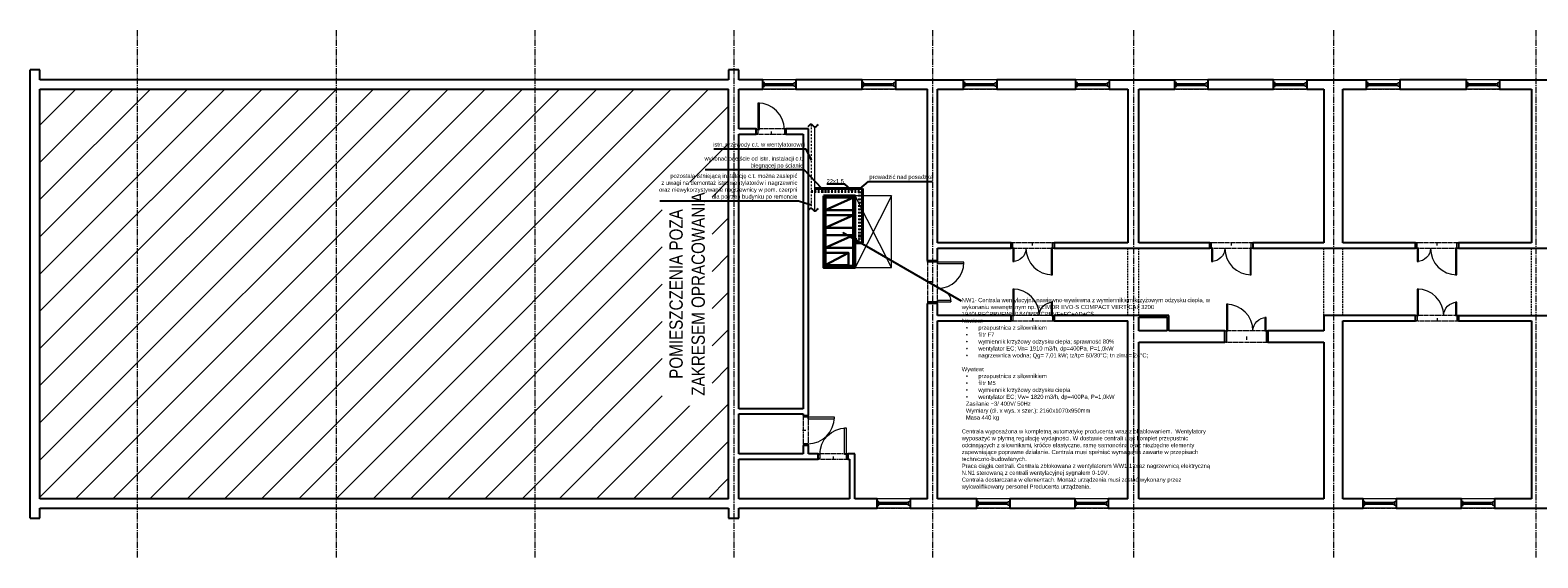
# Model space of a CAD drawing. Header units: millimetres. Extents: x 58673 to 77132, y 78327 to 116111.
# Tile 58 of 61: x 65323 to 69872, y 100539 to 102131. Entities that reach past the tile are written whole.
import ezdxf
from ezdxf import colors
from ezdxf.entities.mleader import LeaderData, LeaderLine
from ezdxf.math import Vec2, Vec3

# ---------------------------------------------------------------- set-up
doc = ezdxf.new("R2010")
doc.units = ezdxf.units.MM
doc.header["$MEASUREMENT"] = 0
for name, pattern in [('_xref_ACAD-LSN_dyspozytornia_PW_rzuty_14$0$CENTER2', [28.575, 19.05, -3.175, 3.175, -3.175]), ('_xref_ACAD-LSN_dyspozytornia_PW_rzuty_14$0$DASHED', [19.05, 12.7, -6.35]), ('DASHDOT', [1, 0.5, -0.25, 0, -0.25])]:
    doc.linetypes.add(name, pattern=pattern)
doc.layers.get('0').update_dxf_attribs({"lineweight": 9})
for name, color, linetype, lineweight in [('_xref_ACAD-LSN_dyspozytornia_PW_rzuty_14$0$A drzwi płytowe', 250, 'Continuous', 9), ('_xref_ACAD-LSN_dyspozytornia_PW_rzuty_14$0$A hatch', 250, 'Continuous', 5), ('_xref_ACAD-LSN_dyspozytornia_PW_rzuty_14$0$A widok wyżej', 250, '_xref_ACAD-LSN_dyspozytornia_PW_rzuty_14$0$DASHED', 9), ('_xref_ACAD-LSN_dyspozytornia_PW_rzuty_14$0$A-Glaz', 250, 'Continuous', 9), ('_xref_ACAD-LSN_dyspozytornia_PW_rzuty_14$0$A-Wall', 250, 'Continuous', 25), ('_xref_ACAD-LSN_dyspozytornia_PW_rzuty_14$0$S-Grid-Iden', 250, '_xref_ACAD-LSN_dyspozytornia_PW_rzuty_14$0$CENTER2', 9), ('FL_ct_powrót', 4, 'DASHDOT', 40), ('FL_ct_zasilanie', 6, 'Continuous', 40), ('FL_opis_co', 7, 'Continuous', 25), ('WM_REWIZJE', 30, 'Continuous', 13), ('WM_urządzenia', 7, 'Continuous', 30), ('xref', 8, 'Continuous', 9)]:
    doc.layers.add(name, color=color, linetype=linetype, lineweight=lineweight)
doc.layers.add('WM_opis', color=7, linetype='Continuous')
doc.styles.add('_xref_ACAD-LSN_dyspozytornia_PW_rzuty_14$0$STYL ASA', font='ARIALN.TTF')
doc.styles.get("Standard").update_dxf_attribs({"font": 'arial.ttf'})
doc.dimstyles.get("Standard").update_dxf_attribs({"dimtxt": 0.18, "dimasz": 0.18, "dimexe": 0.18, "dimexo": 0.0625, "dimgap": 0.09, "dimtad": 0, "dimtih": 1, "dimtoh": 1, "dimdec": 4, "dimzin": 0, "dimdsep": 46, "dimtxsty": 'Standard', "dimcen": 0.09, "dimadec": 0, "dimazin": 0, "dimtfac": 1, "dimtdec": 4, "dimtofl": 0, "dimtmove": 0, "dimatfit": 3, "dimfxl": 1, "dimtolj": 1, "dimtzin": 0, "dimarcsym": 0})

# ---------------------------------------------------------------- blocks, each defined once
blk = doc.blocks.new('_xref_ACAD-LSN_dyspozytornia_PW_rzuty_14$0$środek')
blk.add_line((0, 0), (0, -10))
blk = doc.blocks.new('_xref_ACAD-LSN_dyspozytornia_PW_rzuty_14')
at = {"layer": '_xref_ACAD-LSN_dyspozytornia_PW_rzuty_14$0$A hatch'}
h = blk.add_hatch(dxfattribs=at)
h.set_pattern_fill('ANSI31', color=256, scale=25)
h.set_pattern_definition([(45, (0, 10000), (-56.1266, 56.1266), [])])
h.paths.add_polyline_path([(65352.7, 101953.2), (67430.7, 101953.2), (67430.7, 100717.2), (65352.7, 100717.2)])
h.paths.add_polyline_path([(67381.1, 101017.9), (67381.1, 101651.6), (67230.5, 101651.6), (67230.5, 101017.9)], flags=16)
at = {"layer": '_xref_ACAD-LSN_dyspozytornia_PW_rzuty_14$0$A drzwi płytowe', "linetype": 'Continuous', "lineweight": 9}
for points in [[(67518.7, 101831.2), (67523.7, 101831.2), (67523.7, 101911.2), (67518.7, 101911.2)], [(68287.7, 101433.2), (68291.7, 101433.2), (68291.7, 101473.2), (68287.7, 101473.2)], [(68407.7, 101473.2), (68403.7, 101473.2), (68403.7, 101393.2), (68407.7, 101393.2)], [(68887.7, 101433.2), (68891.7, 101433.2), (68891.7, 101473.2), (68887.7, 101473.2)], [(69007.7, 101473.2), (69003.7, 101473.2), (69003.7, 101393.2), (69007.7, 101393.2)], [(69508.2, 101433.2), (69512.2, 101433.2), (69512.2, 101473.2), (69508.2, 101473.2)], [(69628.2, 101473.2), (69624.2, 101473.2), (69624.2, 101393.2), (69628.2, 101393.2)], [(68060.7, 101431.7), (68060.7, 101427.7), (68140.7, 101427.7), (68140.7, 101431.7)], [(68100.7, 101311.7), (68100.7, 101315.7), (68060.7, 101315.7), (68060.7, 101311.7)], [(68287.7, 101270.2), (68291.7, 101270.2), (68291.7, 101350.2), (68287.7, 101350.2)], [(68407.7, 101310.2), (68403.7, 101310.2), (68403.7, 101270.2), (68407.7, 101270.2)], [(69508.2, 101270.2), (69512.2, 101270.2), (69512.2, 101350.2), (69508.2, 101350.2)], [(69628.2, 101310.2), (69624.2, 101310.2), (69624.2, 101270.2), (69628.2, 101270.2)], [(68932.7, 101224.2), (68936.7, 101224.2), (68936.7, 101304.2), (68932.7, 101304.2)], [(69052.7, 101264.2), (69048.7, 101264.2), (69048.7, 101224.2), (69052.7, 101224.2)], [(67669.7, 100963.2), (67669.7, 100958.2), (67749.7, 100958.2), (67749.7, 100963.2)], [(67785.7, 100851.2), (67780.7, 100851.2), (67780.7, 100931.2), (67785.7, 100931.2)]]:
    blk.add_lwpolyline(points, close=True, dxfattribs=at)
at = {"layer": '_xref_ACAD-LSN_dyspozytornia_PW_rzuty_14$0$A drzwi płytowe', "linetype": 'Continuous', "lineweight": 9, "ltscale": 0.2}
for points in [[(67518.7, 101819.2), (67513.7, 101819.2), (67513.7, 101831.2), (67518.7, 101831.2)], [(67598.7, 101819.2), (67603.7, 101819.2), (67603.7, 101831.2), (67598.7, 101831.2)], [(68287.7, 101489.2), (68282.7, 101489.2), (68282.7, 101473.2), (68287.7, 101473.2)], [(68407.7, 101489.2), (68412.7, 101489.2), (68412.7, 101473.2), (68407.7, 101473.2)], [(68887.7, 101489.2), (68882.7, 101489.2), (68882.7, 101473.2), (68887.7, 101473.2)], [(69007.7, 101489.2), (69012.7, 101489.2), (69012.7, 101473.2), (69007.7, 101473.2)], [(69508.2, 101489.2), (69503.2, 101489.2), (69503.2, 101473.2), (69508.2, 101473.2)], [(69628.2, 101489.2), (69633.2, 101489.2), (69633.2, 101473.2), (69628.2, 101473.2)], [(68030.7, 101431.7), (68030.7, 101436.7), (68060.7, 101436.7), (68060.7, 101431.7)], [(68030.7, 101311.7), (68030.7, 101306.7), (68060.7, 101306.7), (68060.7, 101311.7)], [(68287.7, 101254.2), (68282.7, 101254.2), (68282.7, 101270.2), (68287.7, 101270.2)], [(68407.7, 101254.2), (68412.7, 101254.2), (68412.7, 101270.2), (68407.7, 101270.2)], [(69508.2, 101254.2), (69503.2, 101254.2), (69503.2, 101270.2), (69508.2, 101270.2)], [(69628.2, 101254.2), (69633.2, 101254.2), (69633.2, 101270.2), (69628.2, 101270.2)], [(68932.7, 101190.2), (68927.7, 101190.2), (68927.7, 101224.2), (68932.7, 101224.2)], [(69052.7, 101190.2), (69057.7, 101190.2), (69057.7, 101224.2), (69052.7, 101224.2)], [(67657.7, 100963.2), (67657.7, 100968.2), (67669.7, 100968.2), (67669.7, 100963.2)], [(67657.7, 100883.2), (67657.7, 100878.2), (67669.7, 100878.2), (67669.7, 100883.2)], [(67705.7, 100839.2), (67700.7, 100839.2), (67700.7, 100851.2), (67705.7, 100851.2)], [(67785.7, 100839.2), (67790.7, 100839.2), (67790.7, 100851.2), (67785.7, 100851.2)]]:
    blk.add_lwpolyline(points, close=True, dxfattribs=at)
for centre, start, end in [((67518.7, 101831.2), 0, 90), ((68407.7, 101473.2), 180, 270), ((69007.7, 101473.2), 180, 270), ((69628.2, 101473.2), 180, 270), ((68060.7, 101431.7), 270, 0), ((68287.7, 101270.2), 0, 90), ((69508.2, 101270.2), 0, 90), ((68932.7, 101224.2), 0, 90), ((67669.7, 100963.2), 270, 0)]:
    blk.add_arc(centre, 80, start, end, dxfattribs=at)
at = {"layer": '_xref_ACAD-LSN_dyspozytornia_PW_rzuty_14$0$A drzwi płytowe', "linetype": 'Continuous', "lineweight": 9, "ltscale": 0.2, "extrusion": (0, 0, -1)}
for centre, radius, start, end in [((-68287.7, 101473.2), 40, 180, 270), ((-68887.7, 101473.2), 40, 180, 270), ((-69508.2, 101473.2), 40, 180, 270), ((-68060.7, 101311.7), 40, 90, 180), ((-68407.7, 101270.2), 40, 0, 90), ((-69628.2, 101270.2), 40, 0, 90), ((-69052.7, 101224.2), 40, 0, 90), ((-67785.7, 100851.2), 80, 0, 90)]:
    blk.add_arc(centre, radius, start, end, dxfattribs=at)
at = {"layer": '_xref_ACAD-LSN_dyspozytornia_PW_rzuty_14$0$A widok wyżej', "linetype": '_xref_ACAD-LSN_dyspozytornia_PW_rzuty_14$0$DASHED', "lineweight": 9, "ltscale": 0.2}
for p, q in [((67633.7, 101981.2), (67533.7, 101981.2)), ((67533.7, 101953.2), (67633.7, 101953.2)), ((67933.7, 101981.2), (67833.7, 101981.2)), ((67833.7, 101953.2), (67933.7, 101953.2)), ((68239.7, 101981.2), (68139.7, 101981.2)), ((68139.7, 101953.2), (68239.7, 101953.2)), ((68578.7, 101981.2), (68478.7, 101981.2)), ((68478.7, 101953.2), (68578.7, 101953.2)), ((68876.7, 101981.2), (68776.7, 101981.2)), ((68776.7, 101953.2), (68876.7, 101953.2)), ((69174.7, 101981.2), (69074.7, 101981.2)), ((69074.7, 101953.2), (69174.7, 101953.2)), ((69455.7, 101981.2), (69355.7, 101981.2)), ((69355.7, 101953.2), (69455.7, 101953.2)), ((69756.7, 101981.2), (69656.7, 101981.2)), ((69656.7, 101953.2), (69756.7, 101953.2)), ((67603.7, 101833.2), (67513.7, 101833.2)), ((67513.7, 101817.2), (67603.7, 101817.2)), ((68412.7, 101489.2), (68282.7, 101489.2)), ((69012.7, 101489.2), (68882.7, 101489.2)), ((69633.2, 101489.2), (69503.2, 101489.2)), ((68282.7, 101473.2), (68412.7, 101473.2)), ((68882.7, 101473.2), (69012.7, 101473.2)), ((69503.2, 101473.2), (69633.2, 101473.2)), ((68030.7, 101436.7), (68030.7, 101306.7)), ((68060.7, 101306.7), (68060.7, 101436.7)), ((68412.7, 101270.2), (68282.7, 101270.2)), ((69633.2, 101270.2), (69503.2, 101270.2)), ((68282.7, 101254.2), (68412.7, 101254.2)), ((69057.7, 101224.2), (68927.7, 101224.2)), ((69503.2, 101254.2), (69633.2, 101254.2)), ((68927.7, 101190.2), (69057.7, 101190.2)), ((67655.7, 100968.2), (67655.7, 100878.2)), ((67671.7, 100878.2), (67671.7, 100968.2)), ((67790.7, 100853.2), (67700.7, 100853.2)), ((67700.7, 100837.2), (67790.7, 100837.2)), ((67978.7, 100717.2), (67878.7, 100717.2)), ((68279.2, 100717.2), (68179.2, 100717.2)), ((68575.7, 100717.2), (68475.7, 100717.2)), ((69444.7, 100717.2), (69344.7, 100717.2)), ((69741.7, 100717.2), (69641.7, 100717.2)), ((67878.7, 100689.2), (67978.7, 100689.2)), ((68179.2, 100689.2), (68279.2, 100689.2)), ((68475.7, 100689.2), (68575.7, 100689.2)), ((69344.7, 100689.2), (69444.7, 100689.2)), ((69641.7, 100689.2), (69741.7, 100689.2))]:
    blk.add_line(p, q, dxfattribs=at)
at = {"layer": '_xref_ACAD-LSN_dyspozytornia_PW_rzuty_14$0$A widok wyżej', "ltscale": 0.4}
for points in [[(68634.7, 101270.2), (68634.7, 101473.2)], [(68668.7, 101270.2), (68668.7, 101473.2)], [(69226.7, 101270.2), (69226.7, 101473.2)], [(69283.7, 101270.2), (69283.7, 101473.2)], [(69852.7, 101270.2), (69852.7, 101473.2)]]:
    blk.add_lwpolyline(points, dxfattribs=at)
at = {"layer": '_xref_ACAD-LSN_dyspozytornia_PW_rzuty_14$0$A-Glaz', "linetype": 'Continuous', "lineweight": 9}
for p, q in [((67633.7, 101981.2), (67533.7, 101981.2)), ((67633.7, 101953.2), (67533.7, 101953.2)), ((67543.7, 101964.7), (67543.7, 101969.7)), ((67623.7, 101967.2), (67543.7, 101967.2)), ((67623.7, 101964.7), (67623.7, 101969.7)), ((67933.7, 101981.2), (67833.7, 101981.2)), ((67933.7, 101953.2), (67833.7, 101953.2)), ((67843.7, 101964.7), (67843.7, 101969.7)), ((67923.7, 101967.2), (67843.7, 101967.2)), ((67923.7, 101964.7), (67923.7, 101969.7)), ((68239.7, 101981.2), (68139.7, 101981.2)), ((68239.7, 101953.2), (68139.7, 101953.2)), ((68149.7, 101964.7), (68149.7, 101969.7)), ((68229.7, 101967.2), (68149.7, 101967.2)), ((68229.7, 101964.7), (68229.7, 101969.7)), ((68578.7, 101981.2), (68478.7, 101981.2)), ((68578.7, 101953.2), (68478.7, 101953.2)), ((68488.7, 101964.7), (68488.7, 101969.7)), ((68568.7, 101967.2), (68488.7, 101967.2)), ((68568.7, 101964.7), (68568.7, 101969.7)), ((68876.7, 101981.2), (68776.7, 101981.2)), ((68876.7, 101953.2), (68776.7, 101953.2)), ((68786.7, 101964.7), (68786.7, 101969.7)), ((68866.7, 101967.2), (68786.7, 101967.2)), ((68866.7, 101964.7), (68866.7, 101969.7)), ((69174.7, 101981.2), (69074.7, 101981.2)), ((69174.7, 101953.2), (69074.7, 101953.2)), ((69084.7, 101964.7), (69084.7, 101969.7)), ((69164.7, 101967.2), (69084.7, 101967.2)), ((69164.7, 101964.7), (69164.7, 101969.7)), ((69455.7, 101981.2), (69355.7, 101981.2)), ((69455.7, 101953.2), (69355.7, 101953.2)), ((69365.7, 101964.7), (69365.7, 101969.7)), ((69445.7, 101967.2), (69365.7, 101967.2)), ((69445.7, 101964.7), (69445.7, 101969.7)), ((69756.7, 101981.2), (69656.7, 101981.2)), ((69756.7, 101953.2), (69656.7, 101953.2)), ((69666.7, 101964.7), (69666.7, 101969.7)), ((69746.7, 101967.2), (69666.7, 101967.2)), ((69746.7, 101964.7), (69746.7, 101969.7)), ((67978.7, 100717.2), (67878.7, 100717.2)), ((68279.2, 100717.2), (68179.2, 100717.2)), ((68575.7, 100717.2), (68475.7, 100717.2)), ((69444.7, 100717.2), (69344.7, 100717.2)), ((69741.7, 100717.2), (69641.7, 100717.2)), ((67978.7, 100689.2), (67878.7, 100689.2)), ((67888.7, 100700.7), (67888.7, 100705.7)), ((67968.7, 100703.2), (67888.7, 100703.2)), ((67968.7, 100700.7), (67968.7, 100705.7)), ((68279.2, 100689.2), (68179.2, 100689.2)), ((68189.2, 100700.7), (68189.2, 100705.7)), ((68269.2, 100703.2), (68189.2, 100703.2)), ((68269.2, 100700.7), (68269.2, 100705.7)), ((68575.7, 100689.2), (68475.7, 100689.2)), ((68485.7, 100700.7), (68485.7, 100705.7)), ((68565.7, 100703.2), (68485.7, 100703.2)), ((68565.7, 100700.7), (68565.7, 100705.7)), ((69444.7, 100689.2), (69344.7, 100689.2)), ((69354.7, 100700.7), (69354.7, 100705.7)), ((69434.7, 100703.2), (69354.7, 100703.2)), ((69434.7, 100700.7), (69434.7, 100705.7)), ((69741.7, 100689.2), (69641.7, 100689.2)), ((69651.7, 100700.7), (69651.7, 100705.7)), ((69731.7, 100703.2), (69651.7, 100703.2)), ((69731.7, 100700.7), (69731.7, 100705.7))]:
    blk.add_line(p, q, dxfattribs=at)
for points in [[(67538.7, 101973.2), (67533.7, 101973.2), (67533.7, 101961.2), (67538.7, 101961.2)], [(67628.7, 101964.7), (67628.7, 101969.7), (67538.7, 101969.7), (67538.7, 101964.7)], [(67628.7, 101973.2), (67633.7, 101973.2), (67633.7, 101961.2), (67628.7, 101961.2)], [(67838.7, 101973.2), (67833.7, 101973.2), (67833.7, 101961.2), (67838.7, 101961.2)], [(67928.7, 101964.7), (67928.7, 101969.7), (67838.7, 101969.7), (67838.7, 101964.7)], [(67928.7, 101973.2), (67933.7, 101973.2), (67933.7, 101961.2), (67928.7, 101961.2)], [(68144.7, 101973.2), (68139.7, 101973.2), (68139.7, 101961.2), (68144.7, 101961.2)], [(68234.7, 101964.7), (68234.7, 101969.7), (68144.7, 101969.7), (68144.7, 101964.7)], [(68234.7, 101973.2), (68239.7, 101973.2), (68239.7, 101961.2), (68234.7, 101961.2)], [(68483.7, 101973.2), (68478.7, 101973.2), (68478.7, 101961.2), (68483.7, 101961.2)], [(68573.7, 101964.7), (68573.7, 101969.7), (68483.7, 101969.7), (68483.7, 101964.7)], [(68573.7, 101973.2), (68578.7, 101973.2), (68578.7, 101961.2), (68573.7, 101961.2)], [(68781.7, 101973.2), (68776.7, 101973.2), (68776.7, 101961.2), (68781.7, 101961.2)], [(68871.7, 101964.7), (68871.7, 101969.7), (68781.7, 101969.7), (68781.7, 101964.7)], [(68871.7, 101973.2), (68876.7, 101973.2), (68876.7, 101961.2), (68871.7, 101961.2)], [(69079.7, 101973.2), (69074.7, 101973.2), (69074.7, 101961.2), (69079.7, 101961.2)], [(69169.7, 101964.7), (69169.7, 101969.7), (69079.7, 101969.7), (69079.7, 101964.7)], [(69169.7, 101973.2), (69174.7, 101973.2), (69174.7, 101961.2), (69169.7, 101961.2)], [(69360.7, 101973.2), (69355.7, 101973.2), (69355.7, 101961.2), (69360.7, 101961.2)], [(69450.7, 101964.7), (69450.7, 101969.7), (69360.7, 101969.7), (69360.7, 101964.7)], [(69450.7, 101973.2), (69455.7, 101973.2), (69455.7, 101961.2), (69450.7, 101961.2)], [(69661.7, 101973.2), (69656.7, 101973.2), (69656.7, 101961.2), (69661.7, 101961.2)], [(69751.7, 101964.7), (69751.7, 101969.7), (69661.7, 101969.7), (69661.7, 101964.7)], [(69751.7, 101973.2), (69756.7, 101973.2), (69756.7, 101961.2), (69751.7, 101961.2)], [(67883.7, 100709.2), (67878.7, 100709.2), (67878.7, 100697.2), (67883.7, 100697.2)], [(67973.7, 100700.7), (67973.7, 100705.7), (67883.7, 100705.7), (67883.7, 100700.7)], [(67973.7, 100709.2), (67978.7, 100709.2), (67978.7, 100697.2), (67973.7, 100697.2)], [(68184.2, 100709.2), (68179.2, 100709.2), (68179.2, 100697.2), (68184.2, 100697.2)], [(68274.2, 100700.7), (68274.2, 100705.7), (68184.2, 100705.7), (68184.2, 100700.7)], [(68274.2, 100709.2), (68279.2, 100709.2), (68279.2, 100697.2), (68274.2, 100697.2)], [(68480.7, 100709.2), (68475.7, 100709.2), (68475.7, 100697.2), (68480.7, 100697.2)], [(68570.7, 100700.7), (68570.7, 100705.7), (68480.7, 100705.7), (68480.7, 100700.7)], [(68570.7, 100709.2), (68575.7, 100709.2), (68575.7, 100697.2), (68570.7, 100697.2)], [(69349.7, 100709.2), (69344.7, 100709.2), (69344.7, 100697.2), (69349.7, 100697.2)], [(69439.7, 100700.7), (69439.7, 100705.7), (69349.7, 100705.7), (69349.7, 100700.7)], [(69439.7, 100709.2), (69444.7, 100709.2), (69444.7, 100697.2), (69439.7, 100697.2)], [(69646.7, 100709.2), (69641.7, 100709.2), (69641.7, 100697.2), (69646.7, 100697.2)], [(69736.7, 100700.7), (69736.7, 100705.7), (69646.7, 100705.7), (69646.7, 100700.7)], [(69736.7, 100709.2), (69741.7, 100709.2), (69741.7, 100697.2), (69736.7, 100697.2)]]:
    blk.add_lwpolyline(points, close=True, dxfattribs=at)
at = {"layer": '_xref_ACAD-LSN_dyspozytornia_PW_rzuty_14$0$A-Wall', "linetype": 'Continuous', "lineweight": 25}
for p, q in [((65323.2, 100659.2), (65323.2, 102011.2)), ((65352.7, 102011.2), (65323.2, 102011.2)), ((65352.7, 101981.2), (65352.7, 102011.2)), ((67461.7, 102011.2), (67430.7, 102011.2)), ((67430.7, 102011.2), (67430.7, 101981.2)), ((67461.7, 101981.2), (67461.7, 102011.2)), ((67430.7, 101981.2), (65352.7, 101981.2)), ((65352.7, 100717.2), (65352.7, 101953.2)), ((65352.7, 101953.2), (67430.7, 101953.2)), ((67533.7, 101981.2), (67461.7, 101981.2)), ((67461.7, 101953.2), (67533.7, 101953.2)), ((67461.7, 101833.2), (67461.7, 101953.2)), ((67533.7, 101953.2), (67533.7, 101981.2)), ((67833.7, 101981.2), (67633.7, 101981.2)), ((67633.7, 101981.2), (67633.7, 101953.2)), ((67633.7, 101953.2), (67833.7, 101953.2)), ((67833.7, 101953.2), (67833.7, 101981.2)), ((67933.7, 101981.2), (68139.7, 101981.2)), ((67933.7, 101981.2), (67933.7, 101953.2)), ((67933.7, 101953.2), (68030.7, 101953.2)), ((68030.7, 101436.7), (68030.7, 101953.2)), ((68060.7, 101953.2), (68139.7, 101953.2)), ((68060.7, 101489.2), (68060.7, 101953.2)), ((68139.7, 101953.2), (68139.7, 101981.2)), ((68478.7, 101981.2), (68239.7, 101981.2)), ((68239.7, 101981.2), (68239.7, 101953.2)), ((68239.7, 101953.2), (68478.7, 101953.2)), ((68478.7, 101953.2), (68478.7, 101981.2)), ((68578.7, 101981.2), (68776.7, 101981.2)), ((68578.7, 101981.2), (68578.7, 101953.2)), ((68578.7, 101953.2), (68634.7, 101953.2)), ((68634.7, 101953.2), (68634.7, 101489.2)), ((68668.7, 101953.2), (68776.7, 101953.2)), ((68668.7, 101489.2), (68668.7, 101953.2)), ((68776.7, 101953.2), (68776.7, 101981.2)), ((69074.7, 101981.2), (68876.7, 101981.2)), ((68876.7, 101981.2), (68876.7, 101953.2)), ((68876.7, 101953.2), (69074.7, 101953.2)), ((69074.7, 101953.2), (69074.7, 101981.2)), ((69174.7, 101981.2), (69355.7, 101981.2)), ((69174.7, 101981.2), (69174.7, 101953.2)), ((69174.7, 101953.2), (69226.7, 101953.2)), ((69226.7, 101953.2), (69226.7, 101489.2)), ((69283.7, 101953.2), (69355.7, 101953.2)), ((69283.7, 101489.2), (69283.7, 101953.2)), ((69355.7, 101953.2), (69355.7, 101981.2)), ((69656.7, 101981.2), (69455.7, 101981.2)), ((69455.7, 101981.2), (69455.7, 101953.2)), ((69455.7, 101953.2), (69656.7, 101953.2)), ((69656.7, 101953.2), (69656.7, 101981.2)), ((69756.7, 101981.2), (69949.7, 101981.2)), ((69756.7, 101981.2), (69756.7, 101953.2)), ((69756.7, 101953.2), (69852.7, 101953.2)), ((69852.7, 101953.2), (69852.7, 101489.2)), ((67513.7, 101833.2), (67461.7, 101833.2)), ((67461.7, 100989.2), (67461.7, 101817.2)), ((67461.7, 101817.2), (67513.7, 101817.2)), ((67513.7, 101817.2), (67513.7, 101833.2)), ((67671.7, 101833.2), (67603.7, 101833.2)), ((67603.7, 101833.2), (67603.7, 101817.2)), ((67603.7, 101817.2), (67655.7, 101817.2)), ((67655.7, 101817.2), (67655.7, 100989.2)), ((67671.7, 100968.2), (67671.7, 101833.2)), ((68282.7, 101489.2), (68060.7, 101489.2)), ((68282.7, 101473.2), (68282.7, 101489.2)), ((68634.7, 101489.2), (68412.7, 101489.2)), ((68412.7, 101489.2), (68412.7, 101473.2)), ((68882.7, 101489.2), (68668.7, 101489.2)), ((68882.7, 101473.2), (68882.7, 101489.2)), ((69226.7, 101489.2), (69012.7, 101489.2)), ((69012.7, 101489.2), (69012.7, 101473.2)), ((69503.2, 101489.2), (69283.7, 101489.2)), ((69503.2, 101473.2), (69503.2, 101489.2)), ((69852.7, 101489.2), (69633.2, 101489.2)), ((69633.2, 101489.2), (69633.2, 101473.2)), ((68060.7, 101473.2), (68282.7, 101473.2)), ((68060.7, 101436.7), (68060.7, 101473.2)), ((68412.7, 101473.2), (68882.7, 101473.2)), ((69012.7, 101473.2), (69503.2, 101473.2)), ((69633.2, 101473.2), (70073.7, 101473.2)), ((68030.7, 101436.7), (68060.7, 101436.7)), ((68060.7, 101306.7), (68030.7, 101306.7)), ((68030.7, 100717.2), (68030.7, 101306.7)), ((68060.7, 101270.2), (68060.7, 101306.7)), ((68282.7, 101270.2), (68060.7, 101270.2)), ((68282.7, 101254.2), (68282.7, 101270.2)), ((68668.7, 101270.2), (68412.7, 101270.2)), ((68412.7, 101270.2), (68412.7, 101254.2)), ((68758.7, 101270.2), (68668.7, 101270.2)), ((68668.7, 101224.2), (68668.7, 101265.2)), ((68668.7, 101265.2), (68753.7, 101265.2)), ((68753.7, 101265.2), (68753.7, 101224.2)), ((68758.7, 101224.2), (68758.7, 101270.2)), ((69226.7, 101270.2), (69226.7, 101224.2)), ((69503.2, 101270.2), (69226.7, 101270.2)), ((69503.2, 101254.2), (69503.2, 101270.2)), ((69633.2, 101270.2), (70099.7, 101270.2)), ((69633.2, 101270.2), (69633.2, 101254.2)), ((68060.7, 100717.2), (68060.7, 101254.2)), ((68060.7, 101254.2), (68282.7, 101254.2)), ((68412.7, 101254.2), (68634.7, 101254.2)), ((68634.7, 100717.2), (68634.7, 101254.2)), ((68753.7, 101224.2), (68668.7, 101224.2)), ((68927.7, 101224.2), (68758.7, 101224.2)), ((68927.7, 101190.2), (68927.7, 101224.2)), ((69057.7, 101224.2), (69057.7, 101190.2)), ((69226.7, 101224.2), (69057.7, 101224.2)), ((69283.7, 100717.2), (69283.7, 101254.2)), ((69283.7, 101254.2), (69503.2, 101254.2)), ((69633.2, 101254.2), (69852.7, 101254.2)), ((69852.7, 101254.2), (69852.7, 100717.2)), ((68668.7, 100717.2), (68668.7, 101190.2)), ((68668.7, 101190.2), (68927.7, 101190.2)), ((69057.7, 101190.2), (69226.7, 101190.2)), ((69226.7, 101190.2), (69226.7, 100717.2)), ((67655.7, 100989.2), (67461.7, 100989.2)), ((67461.7, 100853.2), (67461.7, 100973.2)), ((67461.7, 100973.2), (67655.7, 100973.2)), ((67655.7, 100973.2), (67655.7, 100968.2)), ((67655.7, 100968.2), (67671.7, 100968.2)), ((67655.7, 100853.2), (67461.7, 100853.2)), ((67671.7, 100878.2), (67655.7, 100878.2)), ((67655.7, 100878.2), (67655.7, 100853.2)), ((67671.7, 100853.2), (67671.7, 100878.2)), ((67700.7, 100853.2), (67671.7, 100853.2)), ((67700.7, 100837.2), (67700.7, 100853.2)), ((67790.7, 100853.2), (67790.7, 100837.2)), ((67811.7, 100853.2), (67790.7, 100853.2)), ((67811.7, 100717.2), (67811.7, 100853.2)), ((67461.7, 100717.2), (67461.7, 100837.2)), ((67461.7, 100837.2), (67700.7, 100837.2)), ((67790.7, 100837.2), (67795.7, 100837.2)), ((67795.7, 100837.2), (67795.7, 100717.2)), ((67430.7, 100717.2), (65352.7, 100717.2)), ((67795.7, 100717.2), (67461.7, 100717.2)), ((67878.7, 100717.2), (67811.7, 100717.2)), ((67878.7, 100689.2), (67878.7, 100717.2)), ((67978.7, 100717.2), (67978.7, 100689.2)), ((68030.7, 100717.2), (67978.7, 100717.2)), ((68179.2, 100717.2), (68060.7, 100717.2)), ((68179.2, 100689.2), (68179.2, 100717.2)), ((68279.2, 100717.2), (68279.2, 100689.2)), ((68475.7, 100717.2), (68279.2, 100717.2)), ((68475.7, 100689.2), (68475.7, 100717.2)), ((68575.7, 100717.2), (68575.7, 100689.2)), ((68634.7, 100717.2), (68575.7, 100717.2)), ((69226.7, 100717.2), (68668.7, 100717.2)), ((69344.7, 100717.2), (69283.7, 100717.2)), ((69344.7, 100689.2), (69344.7, 100717.2)), ((69444.7, 100717.2), (69444.7, 100689.2)), ((69641.7, 100717.2), (69444.7, 100717.2)), ((69641.7, 100689.2), (69641.7, 100717.2)), ((69741.7, 100717.2), (69741.7, 100689.2)), ((69852.7, 100717.2), (69741.7, 100717.2)), ((65352.7, 100659.2), (65352.7, 100689.2)), ((65352.7, 100689.2), (67430.7, 100689.2)), ((67430.7, 100689.2), (67430.7, 100659.2)), ((67461.7, 100689.2), (67878.7, 100689.2)), ((67461.7, 100659.2), (67461.7, 100689.2)), ((67978.7, 100689.2), (68179.2, 100689.2)), ((68279.2, 100689.2), (68475.7, 100689.2)), ((68575.7, 100689.2), (69226.7, 100689.2)), ((69226.7, 100689.2), (69344.7, 100689.2)), ((69444.7, 100689.2), (69641.7, 100689.2)), ((69741.7, 100689.2), (69941.7, 100689.2)), ((65323.2, 100659.2), (65352.7, 100659.2)), ((67430.7, 100659.2), (67461.7, 100659.2))]:
    blk.add_line(p, q, dxfattribs=at)
at = {"layer": '_xref_ACAD-LSN_dyspozytornia_PW_rzuty_14$0$S-Grid-Iden'}
for points in [[(65646.2, 102131.2), (65646.2, 100539.2)], [(66246.2, 102131.2), (66246.2, 100539.2)], [(66846.2, 102131.2), (66846.2, 100539.2)], [(67446.2, 102131.2), (67446.2, 100539.2)], [(68045.7, 102131.2), (68045.7, 100539.2)], [(68651.7, 102131.2), (68651.7, 100539.2)], [(69255.2, 102131.2), (69255.2, 100539.2)], [(69865.7, 102131.2), (69865.7, 100539.2)]]:
    blk.add_lwpolyline(points, dxfattribs=at)
at = {"layer": '_xref_ACAD-LSN_dyspozytornia_PW_rzuty_14$0$A drzwi płytowe', "linetype": 'Continuous', "lineweight": 9, "ltscale": 0.2}
for p in [(67558.7, 101825.2), (68347.7, 101262.2), (69568.2, 101262.2), (68992.7, 101207.2)]:
    blk.add_blockref('_xref_ACAD-LSN_dyspozytornia_PW_rzuty_14$0$środek', p, dxfattribs=at)
for p, rotation in [((68347.7, 101481.2), 180), ((68947.7, 101481.2), 180), ((69568.2, 101481.2), 180), ((68045.7, 101371.7), 270), ((67663.7, 100923.2), 270)]:
    blk.add_blockref('_xref_ACAD-LSN_dyspozytornia_PW_rzuty_14$0$środek', p, dxfattribs=dict(at, rotation=rotation))
at = {"layer": '_xref_ACAD-LSN_dyspozytornia_PW_rzuty_14$0$A drzwi płytowe', "linetype": 'Continuous', "lineweight": 9, "ltscale": 0.2, "extrusion": (0, 0, -1), "zscale": -1}
blk.add_blockref('_xref_ACAD-LSN_dyspozytornia_PW_rzuty_14$0$środek', (-67745.7, 100845.2), dxfattribs=at)
at = {"layer": '_xref_ACAD-LSN_dyspozytornia_PW_rzuty_14$0$A hatch', "insert": (67305.7, 101335.2), "char_height": 40, "attachment_point": 5, "rotation": 90, "style": '_xref_ACAD-LSN_dyspozytornia_PW_rzuty_14$0$STYL ASA', "bg_fill": 2}
blk.add_mtext_dynamic_manual_height_columns('\\pxqc;POMIESZCZENIA POZA ZAKRESEM OPRACOWANIA', width=633.954, gutter_width=1, heights=[0], dxfattribs=at)
at = {"layer": '_xref_ACAD-LSN_dyspozytornia_PW_rzuty_14$0$A-Wall', "linetype": 'Continuous', "lineweight": 25}
blk.add_line((67430.7, 100717.2), (67430.7, 101953.2), dxfattribs=at)
blk = doc.blocks.new('A$C6981EFC3')
for points in [[(-856, 437), (-806, 437), (-806, 387), (-856, 387)], [(-856, 387), (-806, 387), (-806, 367), (-856, 367)], [(-806, 437), (-786, 437), (-786, 387), (-806, 387)], [(1234, 437), (1254, 437), (1254, 387), (1234, 387)], [(1254, 437), (1304, 437), (1304, 387), (1254, 387)], [(1254, 387), (1304, 387), (1304, 367), (1254, 367)], [(-856, -443), (-806, -443), (-806, -463), (-856, -463)], [(1254, -443), (1304, -443), (1304, -463), (1254, -463)], [(-856, -463), (-806, -463), (-806, -513), (-856, -513)], [(-806, -463), (-786, -463), (-786, -513), (-806, -513)], [(1234, -463), (1254, -463), (1254, -513), (1234, -513)], [(1254, -463), (1304, -463), (1304, -513), (1254, -513)]]:
    blk.add_hatch(color=0).paths.add_polyline_path(points, flags=0)
at = {"color": 0, "lineweight": 35}
for points in [[(-856, 437), (1304, 437), (1304, -513), (-856, -513)], [(-806, 387), (1254, 387), (1254, -463), (-806, -463)]]:
    blk.add_lwpolyline(points, close=True, dxfattribs=at)
blk = doc.blocks.new('nw1')
at = {"layer": 'WM_urządzenia'}
for p, q in [((-33484, 109230), (-33104, 110080)), ((-32956, 109230), (-32576, 110080)), ((-32351, 109230), (-31971, 110080)), ((-31824, 109380), (-31444, 110080))]:
    blk.add_line(p, q, dxfattribs=at)
for points in [[(-33484, 110080), (-33484, 109230), (-33104, 109230), (-33104, 110080)], [(-32956, 110080), (-32956, 109230), (-32576, 109230), (-32576, 110080)], [(-32351, 110080), (-32351, 109230), (-31971, 109230), (-31971, 110080)], [(-31444, 109380), (-31444, 110080), (-31824, 110080), (-31824, 109380)]]:
    blk.add_lwpolyline(points, close=True, dxfattribs=at)
blk.add_blockref('A$C6981EFC3', (-32678, 109693), dxfattribs=at)

msp = doc.modelspace()

# ---------------------------------------------------------------- block references
at = {"layer": 'xref'}
msp.add_blockref('_xref_ACAD-LSN_dyspozytornia_PW_rzuty_14', (0, 0), dxfattribs=at)

# ---------------------------------------------------------------- next in the draw order: linework, layer by layer
at = {"layer": 'FL_ct_powrót', "lineweight": 15, "ltscale": 10}
msp.add_line((67679.5, 101847.588), (67679.5, 101593), dxfattribs=at)
at = {"layer": 'FL_ct_powrót', "ltscale": 10}
for p, q in [((67679.5, 101644), (67825, 101644)), ((67825, 101644), (67825, 101499.5)), ((67811.971, 101499.5), (67825, 101499.5))]:
    msp.add_line(p, q, dxfattribs=at)
at = {"layer": 'FL_ct_zasilanie', "lineweight": 15}
msp.add_line((67689.5, 101839.131), (67689.5, 101585.631), dxfattribs=at)
at = {"layer": 'FL_ct_zasilanie'}
for p, q in [((67689.5, 101654), (67835, 101654)), ((67835, 101654), (67835, 101489.5)), ((67811.971, 101489.5), (67835, 101489.5))]:
    msp.add_line(p, q, dxfattribs=at)
at = {"layer": 'FL_opis_co'}
for points in [[(67671, 101840.5), (67680, 101847.5), (67688.5, 101839.5), (67701.5, 101847)], [(67671, 101587), (67680, 101594), (67688.5, 101586), (67701.5, 101593.5)]]:
    msp.add_spline(points, degree=3, dxfattribs=at)
at = {"layer": 'WM_REWIZJE'}
for p, q in [((67921.971, 101414.916), (67811.971, 101630.916)), ((67921.971, 101630.916), (67811.971, 101414.916))]:
    msp.add_line(p, q, dxfattribs=at)
msp.add_lwpolyline([(67921.971, 101630.916), (67811.971, 101630.916), (67811.971, 101414.916), (67921.971, 101414.916)], close=True, dxfattribs=at)

# ---------------------------------------------------------------- next in the draw order: block references
at = {"layer": 'WM_urządzenia', "xscale": -0.1, "yscale": 0.1, "zscale": 0.1, "rotation": 89.99999999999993}
msp.add_blockref('nw1', (78729.969, 98277.482), dxfattribs=at)

# ---------------------------------------------------------------- next in the draw order: texts
at = {"layer": 'FL_opis_co', "char_height": 12.5}
for s, insert, attachment_point in [('\\fArial|b0|i0|c238;istn. przewody c.t. w wentylatorowni', (67661.353, 101776.195), 9), ('\\fArial|b0|i0|c238;wykonać odejście od istn. instalacji c.t.\\Pbiegnącej po ścianie  \\P', (67655.684, 101713), 9), ('\\fArial|b0|i0|c238;pozostałą istniejącą instalację c.t. można zaslepić\\Pz uwagi na demontaż istn. wentylatorów i nagrzewnic \\Poraz niewykorzystywanie nagrzewnicy w pom. czerpni\\Pdla potrzeb budynku po remoncie  ', (67638, 101619.115), 9), ('\\fArial|b0|i0|c238;22x1,5', (67778.529, 101666.937), 9), ('\\fArial|b0|i0|c238;prowadzić nad posadzką', (67855.272, 101678.5), 7)]:
    msp.add_mtext(s, dxfattribs=dict(at, insert=insert, attachment_point=attachment_point))

# ---------------------------------------------------------------- next in the draw order: leaders
at = {"layer": 'FL_opis_co', "annotation_type": 0, "has_hookline": 1}
for points, hookline_direction, text_width in [([(67680.62, 101738.829), (67664.478, 101772.579), (67661.978, 101772.579)], 1, 274.988), ([(67711.5, 101654), (67658.809, 101709.385), (67656.309, 101709.385)], 1, 296.15), ([(67826.953, 101652.313), (67852.147, 101674.885), (67854.647, 101674.885)], 0, 190.412), ([(67806.613, 101644), (67781.654, 101666.312), (67779.154, 101666.312)], 1, 51.163), ([(67679.5, 101603), (67641.125, 101615.5), (67638.625, 101615.5)], 1, 415.187)]:
    msp.add_leader(points, dimstyle='Standard', override={"dimtxt": 2.5, "dimasz": 2.5, "dimexe": 1.25, "dimexo": 0.625, "dimgap": 0.625, "dimtad": 1, "dimtih": 0, "dimtoh": 0, "dimdec": 2, "dimzin": 8, "dimdsep": 44, "dimcen": 2.5, "dimtdec": 2, "dimtofl": 1, "dimldrblk": 'None', "dimtolj": 0, "dimtzin": 8}, dxfattribs=dict(at, hookline_direction=hookline_direction, text_width=text_width))
at = {"layer": 'WM_opis', "lineweight": 9}
ml = msp.add_multileader_mtext('Standard', dxfattribs=at)
ml.set_content('NW1- Centrala wentylacyjna nawiewno-wywiewna z wymiennikiem krzyżowym odzysku ciepła, w wykonaniu wewnętrznym np. KLIMOR EVO-S COMPACT VERTICAL 3200 1940LPFCPRVFWH/1840RPFCPRVF+FC+AD+CS. \\PNawiew:\\P\\pxi-3,l4t4;•^Iprzepustnica z siłownikiem\\P•^Ifiltr F7 \\P•^Iwymiennik krzyżowy odzysku ciepła; sprawność 80%\\P•^I{\\A1;wentylator EC; Vn= 1910 m3/h, dp=400Pa, P=1,0kW \\P}•^I{\\A1;nagrzewnica wodna}; Qg= 7,01 kW; tz/tp= 50/30%%dC; tn zima= 24%%dC; \\P\\P\\pi*,l*,t;Wywiew:\\P\\pxi-3,l4t4;•^Iprzepustnica z siłownikiem\\P•^Ifiltr M5\\P•^Iwymiennik krzyżowy odzysku ciepła\\P•^I{\\A1;wentylator EC; Vw= 1820 m3/h, dp=400Pa, P=1,0kW  }\\PZasilanie ~3/ 400V/ 50Hz \\PWymiary (dł. x wys. x szer.): 2160x1070x950mm\\PMasa 440 kg\\P\\P\\pi*,l*,t;\\A1;Centrala wyposażona w kompletną automatykę producenta wraz z okablowaniem.  Wentylatory wyposażyć w płynną regulację wydajności. W dostawie centrali ująć komplet przepustnic odcinających z siłownikami, króćce elastyczne, ramę samonośną oraz niezbędne elementy zapewniające poprawne działanie. Centrala musi spełniać wymagania zawarte w przepisach techniczno-budowlanych.\\PPraca ciągła centrali. Centrala zblokowana z wentylatorem WW1.1 oraz nagrzewnicą elektryczną N.N1 sterowaną z centrali wentylacyjnej sygnałem 0-10V.\\PCentrala dostarczana w elementach. Montaż urządzenia musi zostać wykonany przez wykwalifikowany personel Producenta urządzenia.', color=256)
ml.set_leader_properties(color=256)
ml.build(insert=Vec2(0, 0))
ml.multileader.update_dxf_attribs({"has_text_frame": 1, "dogleg_length": 0.4, "arrow_head_size": 5})
ctx = ml.context
ctx.base_point, ctx.char_height, ctx.arrow_head_size, ctx.landing_gap_size, ctx.plane_origin = Vec3(68132.5, 101315), 12.5, 5, 1.5, Vec3(76777.672, 100831.854)
notes = []
notes.append((ctx, [(0, (1, 1, 0), (68132.1, 101315), (1, 0), 0.4, [(2, [(67770.439, 101522.916)], 0, [])])]))
ctx.mtext.insert, ctx.mtext.width = Vec3(68134, 101323.081), 785.66236
for ctx, leaders in notes:
    for number, flags, end, landing, length, lines in leaders:
        leader = LeaderData()
        leader.index, (leader.has_last_leader_line, leader.has_dogleg_vector, leader.attachment_direction) = number, flags
        leader.last_leader_point, leader.dogleg_vector, leader.dogleg_length = Vec3(end), Vec3(landing), length
        for number, points, colour, breaks in lines:
            line = LeaderLine()
            line.index, line.vertices, line.color, line.breaks = number, Vec3.list(points), colors.encode_raw_color(colour), breaks
            leader.lines.append(line)
        ctx.leaders.append(leader)

doc.saveas('drawing.dxf')
